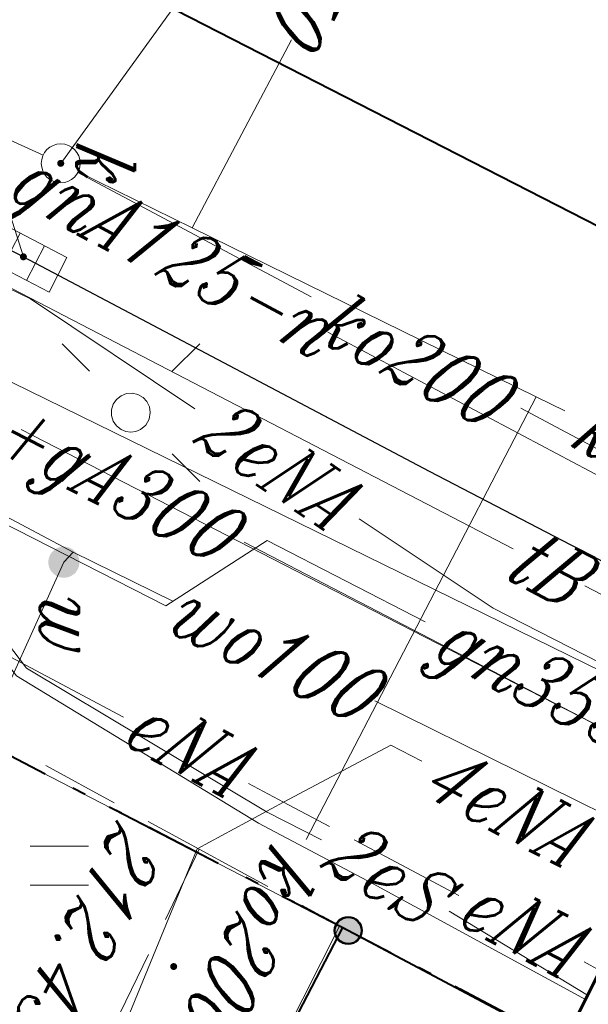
# Model space of a CAD drawing. Header units: millimetres. Extents: x -9598 to -9388, y -264557 to -264347.
# Tile 38 of 44: x -9415.77 to -9408.47, y -264430.85 to -264418.21. Entities that reach past the tile are written whole.
import ezdxf
from ezdxf.enums import TextEntityAlignment as Align

# ---------------------------------------------------------------- set-up
doc = ezdxf.new("R2010")
doc.units = ezdxf.units.MM
for name, pattern in [('Rakowicka 531_1 wstępna wersja$0$DGN Style 5', [7.845798, 3.362485, -4.483313]), ('Rakowicka 531_1 wstępna wersja$0$KTCR02-500', [1.5, 1, -0.5]), ('Rakowicka 531_1 wstępna wersja$0$KTJZ01-500', [2, 1.5, -0.5]), ('Rakowicka 531_1 wstępna wersja$0$PTTU04-500', [1.5, 1, -0.5])]:
    doc.linetypes.add(name, pattern=pattern)
doc.layers.get('0').update_dxf_attribs({"color": 20, "lineweight": 35})
doc.layers.add('-- RAMKA', color=11, linetype='Continuous')
for name, color, linetype, lineweight in [('Rakowicka 531_1 wstępna wersja$0$EGBD03', 250, 'Continuous', 0), ('Rakowicka 531_1 wstępna wersja$0$EPGPO_216', 7, 'Continuous', 0), ('Rakowicka 531_1 wstępna wersja$0$EPUPZ_251', 7, 'Continuous', 0), ('Rakowicka 531_1 wstępna wersja$0$GUPISL', 250, 'Continuous', 13), ('Rakowicka 531_1 wstępna wersja$0$KTCR02', 250, 'Continuous', 0), ('Rakowicka 531_1 wstępna wersja$0$KTJZ01', 250, 'Continuous', 0), ('Rakowicka 531_1 wstępna wersja$0$KTKR01', 250, 'Continuous', 0), ('Rakowicka 531_1 wstępna wersja$0$KTOK05_01', 250, 'Continuous', 0), ('Rakowicka 531_1 wstępna wersja$0$KTTR03', 250, 'Continuous', 0), ('Rakowicka 531_1 wstępna wersja$0$PTTU04', 250, 'Continuous', 0), ('Rakowicka 531_1 wstępna wersja$0$SUPE_01', 250, 'Continuous', 0), ('Rakowicka 531_1 wstępna wersja$0$SUPG_01', 250, 'Continuous', 0), ('Rakowicka 531_1 wstępna wersja$0$SUPK_01', 250, 'Continuous', 0), ('Rakowicka 531_1 wstępna wersja$0$SUPT_01', 250, 'Continuous', 0), ('Rakowicka 531_1 wstępna wersja$0$SUPW_01', 250, 'Continuous', 0), ('Rakowicka 531_1 wstępna wersja$0$SUUS05', 250, 'Continuous', 0), ('Rakowicka 531_1 wstępna wersja$0$SUUS15_05_K', 250, 'Continuous', 0), ('Rakowicka 531_1 wstępna wersja$0$SUUS25_W', 250, 'Continuous', 0), ('Rakowicka 531_1 wstępna wersja$0$Warstwa 5', 250, 'Continuous', 0)]:
    doc.layers.add(name, color=color, linetype=linetype, lineweight=lineweight)
doc.layers.add('Rakowicka 531_1 wstępna wersja$0$GEPPGD', color=7, linetype='Continuous', lineweight=13, true_color=0x008000)
doc.layers.add('Rakowicka 531_1 wstępna wersja$0$GUPKSH', color=7, linetype='Continuous', lineweight=0, true_color=0x803300)
doc.styles.add('Rakowicka 531_1 wstępna wersja$0$Style-ITALIC_1250 I 0.20944', font='ITALIC_1250.shx', dxfattribs={"oblique": 12})

# ---------------------------------------------------------------- blocks, each defined once
blk = doc.blocks.new('Rakowicka 531_1 wstępna wersja$0$GUPKSH1')
at = {"layer": 'Rakowicka 531_1 wstępna wersja$0$GUPKSH', "linetype": 'Continuous', "lineweight": 13}
blk.add_hatch(color=36, dxfattribs=at).paths.add_polyline_path([(0, -0.45), (-0.11647, -0.43467), (-0.225, -0.38971), (-0.3182, -0.3182), (-0.38971, -0.225), (-0.43467, -0.11647), (-0.45, 0), (-0.43467, 0.11647), (-0.38971, 0.225), (-0.3182, 0.3182), (-0.225, 0.38971), (-0.11647, 0.43467), (0, 0.45), (0.11647, 0.43467), (0.225, 0.38971), (0.3182, 0.3182), (0.38971, 0.225), (0.43467, 0.11647), (0.45, 0), (0.43467, -0.11647), (0.38971, -0.225), (0.3182, -0.3182), (0.225, -0.38971), (0.11647, -0.43467)])
blk = doc.blocks.new('Rakowicka 531_1 wstępna wersja$0$GUPISL1_10')
at = {"color": 0, "flags": 128}
for points in [[(-8.83883, 8.83883), (-5.3033, 5.3033)], [(8.83883, 8.83883), (5.3033, 5.3033)], [(-8.83883, -8.83883), (-5.3033, -5.3033)], [(8.83883, -8.83883), (5.3033, -5.3033)]]:
    blk.add_lwpolyline(points, dxfattribs=at)
blk.add_lwpolyline([(0, 2.5), (0.85505, 2.34922), (1.60697, 1.9151), (2.16507, 1.25), (2.41482, 0.64705), (2.5, 0), (2.41482, -0.64705), (2.16507, -1.25), (1.70042, -1.83262), (1.0847, -2.25242), (0.3726, -2.47207), (-0.3726, -2.47207), (-1.0847, -2.25242), (-1.70042, -1.83262), (-2.16507, -1.25), (-2.43732, -0.5563), (-2.493, 0.18682), (-2.32718, 0.91335), (-1.95458, 1.55872), (-1.4083, 2.0656), (-0.7369, 2.38893), (0, 2.5)], close=True, dxfattribs=at)
blk = doc.blocks.new('Rakowicka 531_1 wstępna wersja$0$RTPW02')
at = {"layer": 'Rakowicka 531_1 wstępna wersja$0$Warstwa 5', "linetype": 'Continuous', "lineweight": 13}
h = blk.add_hatch(color=250, dxfattribs=at)
edge = h.paths.add_edge_path()
edge.add_arc((0, 0), 0.045, 0, 360)
blk = doc.blocks.new('Rakowicka 531_1 wstępna wersja$0$SUUS25')
at = {"layer": 'Rakowicka 531_1 wstępna wersja$0$SUUS25_W', "linetype": 'Continuous', "lineweight": 13}
h = blk.add_hatch(color=250, dxfattribs=at)
edge = h.paths.add_edge_path()
edge.add_arc((0, 0), 0.2, 0, 360)
blk = doc.blocks.new('Rakowicka 531_1 wstępna wersja$0$PTTU04_01')
at = {"layer": 'Rakowicka 531_1 wstępna wersja$0$PTTU04', "color": 250, "linetype": 'Continuous', "lineweight": 13}
for p, q in [((-0.25, -0.375), (-0.25, 0.375)), ((0.25, -0.375), (0.25, 0.375))]:
    blk.add_line(p, q, dxfattribs=at)
blk = doc.blocks.new('Rakowicka 531_1 wstępna wersja$0$SUUS05')
at = {"layer": 'Rakowicka 531_1 wstępna wersja$0$SUUS05', "color": 250, "linetype": 'Continuous', "lineweight": 13}
for p, q in [((-0.175, -0.25), (-0.175, 0.25)), ((0.175, 0.25), (0.175, -0.25))]:
    blk.add_line(p, q, dxfattribs=at)
at = {"layer": 'Rakowicka 531_1 wstępna wersja$0$SUUS05', "color": 250, "linetype": 'Continuous', "lineweight": 13, "flags": 128}
blk.add_lwpolyline([(-0.5, -0.25), (0.5, -0.25), (0.5, 0.25), (-0.5, 0.25), (-0.5, -0.25)], close=True, dxfattribs=at)
blk = doc.blocks.new('Rakowicka 531_1 wstępna wersja$0$SUUS15_05_K')
at = {"layer": 'Rakowicka 531_1 wstępna wersja$0$SUUS15_05_K', "color": 36, "linetype": 'Continuous', "lineweight": 13}
blk.add_circle((0, 0), 0.25, dxfattribs=at)
blk = doc.blocks.new('Rakowicka 531_1 wstępna wersja')
at = {"layer": 'Rakowicka 531_1 wstępna wersja$0$KTOK05_01', "linetype": 'Continuous', "lineweight": 40}
h = blk.add_hatch(color=250, dxfattribs=at)
edge = h.paths.add_edge_path()
edge.add_arc((7425322.728, 5549124.711), 0.17, 0, 360)
at = {"layer": 'Rakowicka 531_1 wstępna wersja$0$EGBD03', "color": 96, "linetype": 'Continuous', "lineweight": 13, "flags": 128}
for points in [[(7425324.18, 5549127.474), (7425322.67, 5549124.6), (7425313.32, 5549106.49), (7425303.71, 5549087.75), (7425295.44, 5549072.28), (7425282.33, 5549080.89), (7425294.19, 5549103.78), (7425296.9, 5549108.89), (7425302.92, 5549120.41), (7425305.61, 5549125.48), (7425304.7, 5549125.97), (7425309.344, 5549134.875)], [(7425347.013, 5549112.327), (7425346.33, 5549112.65), (7425346.21, 5549112.71), (7425344.1, 5549113.78), (7425322.67, 5549124.6), (7425324.18, 5549127.474)]]:
    blk.add_lwpolyline(points, dxfattribs=at)
blk.add_lwpolyline([(7425322.67, 5549124.6), (7425344.1, 5549113.78), (7425334.47, 5549095.85), (7425313.32, 5549106.49), (7425322.67, 5549124.6)], close=True, dxfattribs=at)
at = {"layer": 'Rakowicka 531_1 wstępna wersja$0$EPGPO_216', "color": 8, "linetype": 'Continuous', "lineweight": 40}
for p, q in [((7425324.18, 5549127.474), (7425323.482, 5549126.146)), ((7425321.866, 5549123.042), (7425321.178, 5549121.709)), ((7425320.719, 5549120.821), (7425320.031, 5549119.488))]:
    blk.add_line(p, q, dxfattribs=at)
at = {"layer": 'Rakowicka 531_1 wstępna wersja$0$EPGPO_216', "color": 8, "linetype": 'Continuous', "lineweight": 40, "flags": 128}
blk.add_lwpolyline([(7425323.017, 5549125.261), (7425322.67, 5549124.6), (7425322.324, 5549123.931)], dxfattribs=at)
at = {"layer": 'Rakowicka 531_1 wstępna wersja$0$EPUPZ_251', "color": 8, "linetype": 'Continuous', "lineweight": 40}
for p, q in [((7425323.529, 5549126.235), (7425323.447, 5549126.08)), ((7425323.285, 5549125.77), (7425323.203, 5549125.615)), ((7425322.37, 5549124.019), (7425322.29, 5549123.864)), ((7425322.129, 5549123.553), (7425322.049, 5549123.397)), ((7425321.866, 5549123.042), (7425321.407, 5549122.154)), ((7425321.223, 5549121.798), (7425321.143, 5549121.643)), ((7425320.983, 5549121.332), (7425320.902, 5549121.176)), ((7425320.719, 5549120.821), (7425320.26, 5549119.932))]:
    blk.add_line(p, q, dxfattribs=at)
at = {"layer": 'Rakowicka 531_1 wstępna wersja$0$EPUPZ_251', "color": 8, "linetype": 'Continuous', "lineweight": 40, "flags": 128}
blk.add_lwpolyline([(7425323.017, 5549125.261), (7425322.67, 5549124.6), (7425322.554, 5549124.375)], dxfattribs=at)
at = {"layer": 'Rakowicka 531_1 wstępna wersja$0$GEPPGD', "color": 250, "linetype": 'Rakowicka 531_1 wstępna wersja$0$DGN Style 5', "lineweight": 70, "flags": 128}
blk.add_lwpolyline([(7425284.958, 5549147.04), (7425252.6, 5549083.92), (7425409.418, 5549006.623), (7425423.137, 5549033.307), (7425330.222, 5549078.944), (7425348.524, 5549115.33), (7425284.958, 5549147.04)], close=True, dxfattribs=at)
at = {"layer": 'Rakowicka 531_1 wstępna wersja$0$KTCR02', "color": 250, "linetype": 'Rakowicka 531_1 wstępna wersja$0$KTCR02-500', "lineweight": 13, "flags": 128}
for points in [[(7425302.84, 5549081.09), (7425301.52, 5549082.03), (7425300.37, 5549082.61), (7425299.43, 5549083.28), (7425298.66, 5549084.15), (7425298.14, 5549085.02), (7425297.8, 5549086.02), (7425297.66, 5549086.96), (7425297.63, 5549087.93), (7425297.72, 5549088.7), (7425297.93, 5549089.59), (7425299.92, 5549093.33), (7425300.12, 5549093.67), (7425300.25, 5549093.89), (7425306.76, 5549106.35), (7425309.1, 5549105.08), (7425310.23, 5549107.29), (7425307.84, 5549108.54), (7425314.08, 5549120.54), (7425316.83, 5549125.75), (7425319.058, 5549130.029)], [(7425324.191, 5549127.469), (7425322.69, 5549124.64)], [(7425321.685, 5549122.799), (7425322.69, 5549124.64), (7425329.45, 5549121.13), (7425343.26, 5549114.21), (7425334.796, 5549096.401), (7425333.663, 5549096.973), (7425335.07, 5549099.71), (7425341.8, 5549113.09), (7425328.55, 5549119.68), (7425328.47, 5549119.52), (7425328.449, 5549119.53)]]:
    blk.add_lwpolyline(points, dxfattribs=at)
at = {"layer": 'Rakowicka 531_1 wstępna wersja$0$KTJZ01', "color": 250, "linetype": 'Rakowicka 531_1 wstępna wersja$0$KTJZ01-500', "lineweight": 13, "flags": 128}
blk.add_lwpolyline([(7425319.058, 5549130.029), (7425316.83, 5549125.75), (7425314.08, 5549120.54), (7425307.84, 5549108.54), (7425306.76, 5549106.35), (7425300.25, 5549093.89), (7425300.12, 5549093.67), (7425299.92, 5549093.33), (7425297.93, 5549089.59), (7425297.72, 5549088.7), (7425297.63, 5549087.93), (7425297.66, 5549086.96), (7425297.8, 5549086.02), (7425298.14, 5549085.02), (7425298.66, 5549084.15), (7425299.43, 5549083.28), (7425300.37, 5549082.61), (7425301.52, 5549082.03), (7425302.84, 5549081.09)], dxfattribs=at)
at = {"layer": 'Rakowicka 531_1 wstępna wersja$0$KTKR01', "color": 250, "linetype": 'Continuous', "lineweight": 30, "flags": 128}
for points in [[(7425314.08, 5549120.54), (7425316.83, 5549125.75), (7425319.058, 5549130.029)], [(7425300.25, 5549093.89), (7425306.76, 5549106.35), (7425307.84, 5549108.54), (7425314.08, 5549120.54)]]:
    blk.add_lwpolyline(points, dxfattribs=at)
at = {"layer": 'Rakowicka 531_1 wstępna wersja$0$KTOK05_01', "color": 250, "linetype": 'Continuous', "lineweight": 40, "flags": 128}
blk.add_lwpolyline([(7425345.99, 5549112.73), (7425343.26, 5549114.21), (7425329.45, 5549121.13), (7425322.69, 5549124.64), (7425324.191, 5549127.469)], dxfattribs=at)
at = {"layer": 'Rakowicka 531_1 wstępna wersja$0$KTOK05_01', "color": 250, "linetype": 'Continuous', "lineweight": 40}
for radius in [0.175, 0.17]:
    blk.add_circle((7425322.728, 5549124.711), radius, dxfattribs=at)
at = {"layer": 'Rakowicka 531_1 wstępna wersja$0$KTTR03', "color": 250, "linetype": 'Continuous', "lineweight": 40, "flags": 128}
blk.add_lwpolyline([(7425315.643, 5549131.733), (7425288.21, 5549078.13), (7425283.522, 5549068.679)], dxfattribs=at)
at = {"layer": 'Rakowicka 531_1 wstępna wersja$0$PTTU04', "color": 250, "linetype": 'Rakowicka 531_1 wstępna wersja$0$PTTU04-500', "lineweight": 13, "flags": 128}
blk.add_lwpolyline([(7425324.191, 5549127.469), (7425322.69, 5549124.64), (7425329.45, 5549121.13), (7425343.26, 5549114.21), (7425346.87, 5549112.18), (7425346.927, 5549112.156)], dxfattribs=at)
blk.add_lwpolyline([(7425321.685, 5549122.799), (7425328.47, 5549119.52), (7425326.59, 5549115.76), (7425325.03, 5549116.66), (7425321.41, 5549118.57), (7425321.48, 5549118.83), (7425319.95, 5549119.62), (7425321.685, 5549122.799)], close=True, dxfattribs=at)
at = {"layer": 'Rakowicka 531_1 wstępna wersja$0$SUPE_01', "color": 1, "linetype": 'Continuous', "lineweight": 13, "flags": 128}
for points in [[(7425314.649, 5549118.364), (7425315.59, 5549120.18), (7425320.147, 5549129.486)], [(7425320.092, 5549129.513), (7425318.59, 5549126.57), (7425317.442, 5549124.853)], [(7425320.751, 5549129.185), (7425318.11, 5549124.04), (7425316.295, 5549120.511)], [(7425323.132, 5549127.739), (7425323.24, 5549127.943)], [(7425309.864, 5549107.068), (7425311.1, 5549109.46), (7425315.21, 5549117.29), (7425316.4, 5549118.06), (7425319.46, 5549120.45), (7425321.35, 5549123.56), (7425322.13, 5549125.03), (7425323.615, 5549127.756)], [(7425323.559, 5549127.784), (7425322.48, 5549126.008)], [(7425321.563, 5549124.789), (7425322.277, 5549126.132)], [(7425321.08, 5549123.88), (7425320.35, 5549125.26), (7425320.556, 5549125.656)], [(7425321.08, 5549123.88), (7425321.394, 5549124.471)], [(7425321.562, 5549124.369), (7425321.21, 5549123.67), (7425319.36, 5549120.58), (7425318.432, 5549119.87)], [(7425320.842, 5549123.432), (7425321.08, 5549123.88)], [(7425337.777, 5549102.984), (7425342.25, 5549112.3), (7425341.88, 5549113.11), (7425328.57, 5549119.94), (7425321.68, 5549122.77), (7425321.08, 5549123.88)], [(7425316.032, 5549122.742), (7425314.62, 5549120.63), (7425307.86, 5549106.7), (7425307.368, 5549105.723)], [(7425317.569, 5549117.271), (7425319.988, 5549121.824)]]:
    blk.add_lwpolyline(points, dxfattribs=at)
at = {"layer": 'Rakowicka 531_1 wstępna wersja$0$SUPG_01', "color": 52, "linetype": 'Continuous', "lineweight": 13, "flags": 128}
for points in [[(7425318.23, 5549130.442), (7425318.05, 5549130.11), (7425315.048, 5549124.447)], [(7425320.753, 5549129.184), (7425317.743, 5549123.375)], [(7425318.765, 5549125.697), (7425317.72, 5549123.67), (7425318.56, 5549122.37), (7425314.989, 5549115.357)]]:
    blk.add_lwpolyline(points, dxfattribs=at)
at = {"layer": 'Rakowicka 531_1 wstępna wersja$0$SUPK_01', "color": 36, "linetype": 'Continuous', "lineweight": 13, "flags": 128}
for points in [[(7425317.964, 5549130.575), (7425316.024, 5549126.928)], [(7425312.99, 5549121.244), (7425313.709, 5549122.707), (7425315.878, 5549127.123), (7425316.059, 5549127.491)], [(7425315.878, 5549127.123), (7425321.561, 5549124.17)], [(7425314.592, 5549124.237), (7425312.997, 5549121.241)], [(7425313.709, 5549122.707), (7425311.294, 5549123.983)], [(7425312.777, 5549120.792), (7425308.25, 5549110.83), (7425307.681, 5549109.692)]]:
    blk.add_lwpolyline(points, dxfattribs=at)
at = {"layer": 'Rakowicka 531_1 wstępna wersja$0$SUPT_01', "color": 30, "linetype": 'Continuous', "lineweight": 13, "flags": 128}
for points in [[(7425318.304, 5549127.747), (7425319.399, 5549129.859)], [(7425316.496, 5549114.642), (7425312.53, 5549116.62), (7425317.828, 5549126.83)]]:
    blk.add_lwpolyline(points, dxfattribs=at)
at = {"layer": 'Rakowicka 531_1 wstępna wersja$0$SUPW_01', "color": 5, "linetype": 'Continuous', "lineweight": 13, "flags": 128}
for points in [[(7425321.609, 5549128.757), (7425319.78, 5549125.051)], [(7425318.501, 5549122.458), (7425317.87, 5549121.18), (7425312.918, 5549111.865)], [(7425317.87, 5549121.18), (7425318, 5549121.06), (7425320.38, 5549119.982)]]:
    blk.add_lwpolyline(points, dxfattribs=at)
at = {"layer": 'Rakowicka 531_1 wstępna wersja$0$SUUS15_05_K', "color": 36, "linetype": 'Continuous', "lineweight": 13, "flags": 128}
for points in [[(7425312.88, 5549121.02), (7425310.441, 5549122.786), (7425307.886, 5549122.786)], [(7425314.08, 5549120.54), (7425311.773, 5549119.804), (7425309.786, 5549119.804)]]:
    blk.add_lwpolyline(points, dxfattribs=at)
at = {"layer": 'Rakowicka 531_1 wstępna wersja$0$GUPISL', "color": 250, "linetype": 'Continuous', "lineweight": 13, "xscale": 0.1, "yscale": 0.1, "zscale": 0.1}
blk.add_blockref('Rakowicka 531_1 wstępna wersja$0$GUPISL1_10', (7425316.08, 5549121.92), dxfattribs=at)
at = {"layer": 'Rakowicka 531_1 wstępna wersja$0$PTTU04', "color": 250, "linetype": 'Continuous', "lineweight": 13}
blk.add_blockref('Rakowicka 531_1 wstępna wersja$0$PTTU04_01', (7425321.894, 5549121.001), dxfattribs=at)
at = {"layer": 'Rakowicka 531_1 wstępna wersja$0$SUUS05', "color": 250, "linetype": 'Continuous', "lineweight": 13, "rotation": 62.66744006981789}
blk.add_blockref('Rakowicka 531_1 wstępna wersja$0$SUUS05', (7425314.08, 5549120.54), dxfattribs=at)
at = {"layer": 'Rakowicka 531_1 wstępna wersja$0$SUUS15_05_K', "color": 36, "linetype": 'Continuous', "lineweight": 13}
blk.add_blockref('Rakowicka 531_1 wstępna wersja$0$SUUS15_05_K', (7425312.88, 5549121.02), dxfattribs=at)
at = {"layer": 'Rakowicka 531_1 wstępna wersja$0$SUUS15_05_K', "color": 36, "linetype": 'Continuous', "lineweight": 13, "xscale": 0.1, "yscale": 0.1, "zscale": 0.1}
for p in [(7425312.88, 5549121.02), (7425314.08, 5549120.54)]:
    blk.add_blockref('Rakowicka 531_1 wstępna wersja$0$GUPKSH1', p, dxfattribs=at)
at = {"layer": 'Rakowicka 531_1 wstępna wersja$0$SUUS25_W', "color": 250, "linetype": 'Continuous', "lineweight": 13, "rotation": 241.8935163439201}
blk.add_blockref('Rakowicka 531_1 wstępna wersja$0$SUUS25', (7425318, 5549121.06), dxfattribs=at)
at = {"layer": 'Rakowicka 531_1 wstępna wersja$0$Warstwa 5', "color": 250, "linetype": 'Continuous', "lineweight": 13}
blk.add_blockref('Rakowicka 531_1 wstępna wersja$0$RTPW02', (7425323.19, 5549122.47), dxfattribs=at)
at = {"layer": 'Rakowicka 531_1 wstępna wersja$0$SUPE_01', "color": 1, "linetype": 'Continuous', "lineweight": 13, "style": 'Rakowicka 531_1 wstępna wersja$0$Style-ITALIC_1250 I 0.20944', "oblique": 12, "width": 0.8}
for s, rotation, p in [('eNA', 62.0022, (7425322.663, 5549126.957)), ('4eNA', 62.558, (7425321.125, 5549126.752)), ('2eS', 58.707, (7425321.992, 5549125.206)), ('2eNA', 56.2432, (7425316.734, 5549123.8)), ('eNA', 62.0185, (7425320.35, 5549122.662))]:
    blk.add_text(s, height=0.75, rotation=rotation, dxfattribs=at).set_placement(p, align=Align.MIDDLE_CENTER)
at = {"layer": 'Rakowicka 531_1 wstępna wersja$0$SUPG_01', "color": 250, "linetype": 'Continuous', "lineweight": 13, "style": 'Rakowicka 531_1 wstępna wersja$0$Style-ITALIC_1250 I 0.20944', "oblique": 12, "width": 0.8}
for s, rotation, p in [('gn355', 62.7303, (7425319.49, 5549127.134)), ('gnA125-n', 62.071, (7425314.012, 5549122.459)), ('+gA300', 62.6085, (7425316.953, 5549121.737))]:
    blk.add_text(s, height=0.75, rotation=rotation, dxfattribs=at).set_placement(p, align=Align.MIDDLE_CENTER)
at = {"layer": 'Rakowicka 531_1 wstępna wersja$0$SUPK_01', "color": 36, "linetype": 'Continuous', "lineweight": 13, "style": 'Rakowicka 531_1 wstępna wersja$0$Style-ITALIC_1250 I 0.20944', "oblique": 12, "width": 0.8}
for s, rotation, p in [('ko300', 63.8399, (7425316.733, 5549128.865)), ('ko200', 61.9826, (7425315.379, 5549125.545)), ('ko150', 332.1611, (7425310.103, 5549124.587)), ('ko200', 332.5502, (7425322.914, 5549123.468))]:
    blk.add_text(s, height=0.75, rotation=rotation, dxfattribs=at).set_placement(p, align=Align.MIDDLE_CENTER)
at = {"layer": 'Rakowicka 531_1 wstępna wersja$0$SUPT_01', "color": 30, "linetype": 'Continuous', "lineweight": 13, "style": 'Rakowicka 531_1 wstępna wersja$0$Style-ITALIC_1250 I 0.20944', "oblique": 12, "width": 0.8}
blk.add_text('tB', height=0.75, rotation=62.5764, dxfattribs=at).set_placement((7425318.066, 5549127.288), align=Align.MIDDLE_CENTER)
at = {"layer": 'Rakowicka 531_1 wstępna wersja$0$SUPW_01', "color": 5, "linetype": 'Continuous', "lineweight": 13, "style": 'Rakowicka 531_1 wstępna wersja$0$Style-ITALIC_1250 I 0.20944', "oblique": 12, "width": 0.8}
blk.add_text('wo100', height=0.75, rotation=63.7331, dxfattribs=at).set_placement((7425319.141, 5549123.754), align=Align.MIDDLE_CENTER)
at = {"layer": 'Rakowicka 531_1 wstępna wersja$0$SUUS15_05_K', "color": 36, "linetype": 'Continuous', "lineweight": 13, "insert": (7425312.588, 5549121.22), "char_height": 0.75, "attachment_point": 7, "rotation": 359.9998, "line_spacing_factor": 0.6, "style": 'Rakowicka 531_1 wstępna wersja$0$Style-ITALIC_1250 I 0.20944'}
blk.add_mtext('\\H1x;\\W0.8;k', dxfattribs=at)
at = {"layer": 'Rakowicka 531_1 wstępna wersja$0$SUUS25_W', "color": 250, "linetype": 'Continuous', "lineweight": 13, "insert": (7425318.366, 5549120.753), "char_height": 0.75, "attachment_point": 7, "rotation": 359.9998, "line_spacing_factor": 0.6, "style": 'Rakowicka 531_1 wstępna wersja$0$Style-ITALIC_1250 I 0.20944'}
blk.add_mtext('\\H1x;\\W0.8;w', dxfattribs=at)
at = {"layer": 'Rakowicka 531_1 wstępna wersja$0$Warstwa 5', "color": 250, "linetype": 'Continuous', "lineweight": 13, "insert": (7425321.294, 5549121.743), "char_height": 0.75, "attachment_point": 7, "rotation": 332.3726, "line_spacing_factor": 0.6, "style": 'Rakowicka 531_1 wstępna wersja$0$Style-ITALIC_1250 I 0.20944'}
blk.add_mtext('\\H1x;\\W0.8;212.43', dxfattribs=at)

msp = doc.modelspace()

# ---------------------------------------------------------------- block references
at = {"layer": '-- RAMKA', "rotation": 270}
msp.add_blockref('Rakowicka 531_1 wstępna wersja', (-5558536.267, 7160892.827), dxfattribs=at)

doc.saveas('drawing.dxf')
